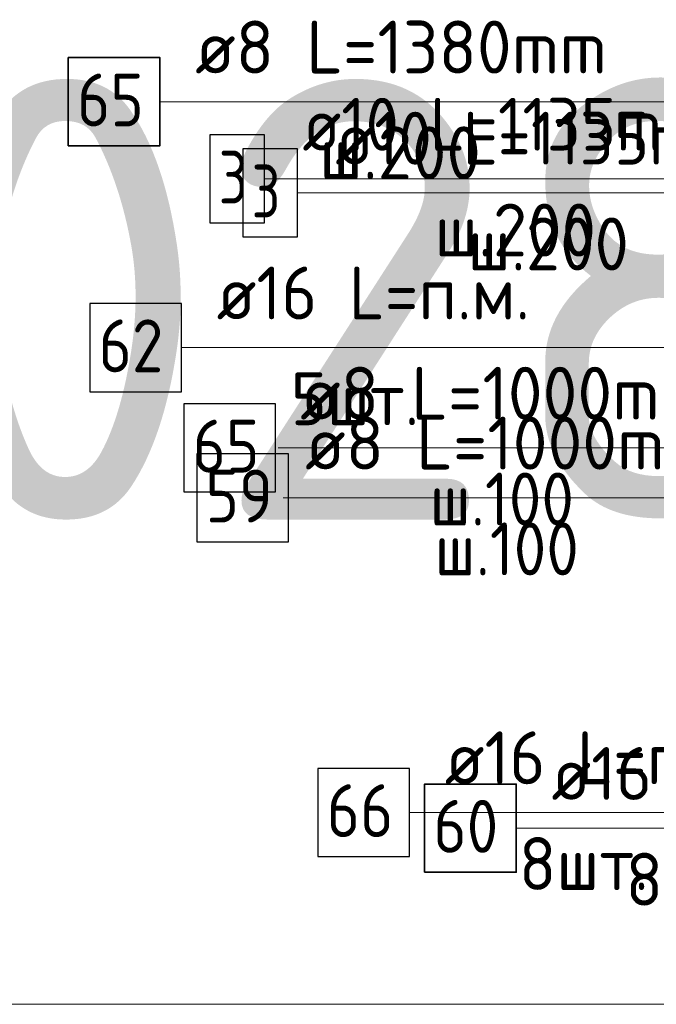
# Model space of a CAD drawing. Header units: metres. Extents: x -38 to 97, y -15 to 21.
# Tile 100 of 256: x 71.606 to 71.968, y 2.872 to 3.43. Entities that reach past the tile are written whole.
import ezdxf

# ---------------------------------------------------------------- set-up
doc = ezdxf.new("R2010")
doc.units = ezdxf.units.M
for name, color, linetype, lineweight in [('XR$3$Арм.стержн. Арматура края', 96, 'Continuous', 35), ('XR$3$Арм.стержн.горизонт. 1', 180, 'Continuous', 35), ('XR$4$Арм.стержн. Арматура края', 96, 'Continuous', 35), ('XR$4$Арм.стержн. Хомут', 240, 'Continuous', 35), ('XR$4$Арм.стержн.горизонт. 1', 180, 'Continuous', 35), ('XR$5$Арм.стержн. Арматура края', 96, 'Continuous', 35), ('XR$5$Арм.стержн. Хомут', 240, 'Continuous', 35), ('XR$5$Арм.стержн.горизонт. 1', 180, 'Continuous', 35), ('XR$6$Текст_ примечание', 7, 'Continuous', 13)]:
    doc.layers.add(name, color=color, linetype=linetype, lineweight=lineweight)
doc.styles.add('ISOCPEUR', font='txt')

msp = doc.modelspace()

# ---------------------------------------------------------------- linework, layer by layer
at = {"layer": 'XR$3$Арм.стержн. Арматура края', "color": 7, "linetype": 'Continuous', "lineweight": 13, "transparency": 33554687}
msp.add_line((71.68599, 3.38379), (72.05399, 3.38379), dxfattribs=at)
at = {"layer": 'XR$3$Арм.стержн. Арматура края', "color": 7, "linetype": 'Continuous', "lineweight": 35, "transparency": 33554687}
msp.add_lwpolyline([(71.63399, 3.35879), (71.68599, 3.35879), (71.68599, 3.40879), (71.63399, 3.40879), (71.63399, 3.35879)], dxfattribs=at)
at = {"layer": 'XR$3$Арм.стержн.горизонт. 1', "color": 7, "linetype": 'Continuous', "lineweight": 13, "transparency": 33554687}
msp.add_line((71.6982, 3.24427), (71.9842, 3.24427), dxfattribs=at)
at = {"layer": 'XR$3$Арм.стержн.горизонт. 1', "color": 7, "linetype": 'Continuous', "lineweight": 25, "transparency": 33554687}
msp.add_lwpolyline([(71.6462, 3.21927), (71.6982, 3.21927), (71.6982, 3.26927), (71.6462, 3.26927), (71.6462, 3.21927)], dxfattribs=at)
at = {"layer": 'XR$4$Арм.стержн. Арматура края', "color": 7, "linetype": 'Continuous', "lineweight": 13, "transparency": 33554687}
msp.add_line((71.74533, 3.33998), (72.05533, 3.33998), dxfattribs=at)
at = {"layer": 'XR$4$Арм.стержн. Арматура края', "color": 7, "linetype": 'Continuous', "lineweight": 25, "transparency": 33554687}
msp.add_lwpolyline([(71.71433, 3.31498), (71.74533, 3.31498), (71.74533, 3.36498), (71.71433, 3.36498), (71.71433, 3.31498)], dxfattribs=at)
at = {"layer": 'XR$4$Арм.стержн. Хомут', "color": 7, "linetype": 'Continuous', "lineweight": 13, "transparency": 33554687}
msp.add_line((71.75307, 3.18739), (72.03607, 3.18739), dxfattribs=at)
at = {"layer": 'XR$4$Арм.стержн. Хомут', "color": 7, "linetype": 'Continuous', "lineweight": 25, "transparency": 33554687}
msp.add_lwpolyline([(71.69957, 3.16239), (71.75157, 3.16239), (71.75157, 3.21239), (71.69957, 3.21239), (71.69957, 3.16239)], dxfattribs=at)
at = {"layer": 'XR$4$Арм.стержн.горизонт. 1', "color": 7, "linetype": 'Continuous', "lineweight": 13, "transparency": 33554687}
msp.add_line((71.82767, 2.98056), (72.05367, 2.98056), dxfattribs=at)
at = {"layer": 'XR$4$Арм.стержн.горизонт. 1', "color": 7, "linetype": 'Continuous', "lineweight": 25, "transparency": 33554687}
msp.add_lwpolyline([(71.77567, 2.95556), (71.82767, 2.95556), (71.82767, 3.00556), (71.77567, 3.00556), (71.77567, 2.95556)], dxfattribs=at)
at = {"layer": 'XR$5$Арм.стержн. Арматура края', "color": 7, "linetype": 'Continuous', "lineweight": 13, "transparency": 33554687}
msp.add_line((71.764, 3.33209), (72.074, 3.33209), dxfattribs=at)
at = {"layer": 'XR$5$Арм.стержн. Арматура края', "color": 7, "linetype": 'Continuous', "lineweight": 25, "transparency": 33554687}
msp.add_lwpolyline([(71.733, 3.30709), (71.764, 3.30709), (71.764, 3.35709), (71.733, 3.35709), (71.733, 3.30709)], dxfattribs=at)
at = {"layer": 'XR$5$Арм.стержн. Хомут', "color": 7, "linetype": 'Continuous', "lineweight": 13, "transparency": 33554687}
msp.add_line((71.75587, 3.15909), (72.03887, 3.15909), dxfattribs=at)
at = {"layer": 'XR$5$Арм.стержн. Хомут', "color": 7, "linetype": 'Continuous', "lineweight": 25, "transparency": 33554687}
msp.add_lwpolyline([(71.70687, 3.13409), (71.75887, 3.13409), (71.75887, 3.18409), (71.70687, 3.18409), (71.70687, 3.13409)], dxfattribs=at)
at = {"layer": 'XR$5$Арм.стержн.горизонт. 1', "color": 7, "linetype": 'Continuous', "lineweight": 13, "transparency": 33554687}
msp.add_line((71.88817, 2.97167), (72.11417, 2.97167), dxfattribs=at)
at = {"layer": 'XR$5$Арм.стержн.горизонт. 1', "color": 7, "linetype": 'Continuous', "lineweight": 35, "transparency": 33554687}
msp.add_lwpolyline([(71.83617, 2.94667), (71.88817, 2.94667), (71.88817, 2.99667), (71.83617, 2.99667), (71.83617, 2.94667)], dxfattribs=at)
at = {"layer": 'XR$6$Текст_ примечание', "color": 7, "linetype": 'Continuous', "lineweight": 13, "transparency": 33554687}
msp.add_line((86.41979, 2.87171), (67.91979, 2.87171), dxfattribs=at)

# ---------------------------------------------------------------- texts
at = {"layer": 'XR$3$Арм.стержн. Арматура края', "color": 7, "linetype": 'Continuous', "lineweight": 25, "transparency": 33554687, "char_height": 0.03, "attachment_point": 7, "style": 'ISOCPEUR'}
for s, insert, width in [('\\W0.96;ø8 L=1380mm ', (71.70599, 3.39979), 0.2722217), ('\\W0.87;65', (71.63899, 3.36979), 0.0550812), ('\\W0.95;ш.200 ', (71.77649, 3.33979), 0.1311996)]:
    msp.add_mtext(s, dxfattribs=dict(at, insert=insert, width=width))
at = {"layer": 'XR$3$Арм.стержн.горизонт. 1', "color": 7, "linetype": 'Continuous', "lineweight": 25, "transparency": 33554687, "char_height": 0.03, "attachment_point": 7, "style": 'ISOCPEUR'}
for s, insert, width in [('\\W0.94;ø16 L=п.м.', (71.7182, 3.26027), 0.1999832), ('\\W0.87;62', (71.6512, 3.23027), 0.0550812), ('\\W0.94;5шт. ', (71.7602, 3.20027), 0.1161286)]:
    msp.add_mtext(s, dxfattribs=dict(at, insert=insert, width=width))
at = {"layer": 'XR$4$Арм.стержн. Арматура края', "color": 7, "linetype": 'Continuous', "lineweight": 25, "transparency": 33554687, "char_height": 0.03, "attachment_point": 7, "style": 'ISOCPEUR'}
for s, insert, width in [('\\W0.92;ø10 L=1135mm ', (71.76683, 3.35598), 0.2806692), ('\\W0.78;3', (71.71933, 3.32598), 0.0326407), ('\\W0.95;ш.200 ', (71.84183, 3.29598), 0.1311995)]:
    msp.add_mtext(s, dxfattribs=dict(at, insert=insert, width=width))
at = {"layer": 'XR$4$Арм.стержн. Хомут', "color": 7, "linetype": 'Continuous', "lineweight": 25, "transparency": 33554687, "char_height": 0.03, "attachment_point": 7, "style": 'ISOCPEUR'}
for s, insert, width in [('\\W0.96;ø8 L=1000mm ', (71.76557, 3.20339), 0.2722217), ('\\W0.87;65', (71.70457, 3.17339), 0.0550812), ('\\W0.90;ш.100 ', (71.83907, 3.14339), 0.1244867)]:
    msp.add_mtext(s, dxfattribs=dict(at, insert=insert, width=width))
at = {"layer": 'XR$4$Арм.стержн.горизонт. 1', "color": 7, "linetype": 'Continuous', "lineweight": 25, "transparency": 33554687, "char_height": 0.03, "attachment_point": 7, "style": 'ISOCPEUR'}
for s, insert, width in [('\\W0.94;ø16 L=п.м.', (71.84767, 2.99656), 0.1999832), ('\\W0.87;66', (71.78067, 2.96656), 0.0550812), ('\\W0.94;8шт. ', (71.88967, 2.93656), 0.1161286)]:
    msp.add_mtext(s, dxfattribs=dict(at, insert=insert, width=width))
at = {"layer": 'XR$5$Арм.стержн. Арматура края', "color": 7, "linetype": 'Continuous', "lineweight": 25, "transparency": 33554687, "char_height": 0.03, "attachment_point": 7, "style": 'ISOCPEUR'}
for s, insert, width in [('\\W0.92;ø10 L=1135mm ', (71.7855, 3.34809), 0.2806692), ('\\W0.78;3', (71.738, 3.31809), 0.0326407), ('\\W0.95;ш.200 ', (71.8605, 3.28809), 0.1311996)]:
    msp.add_mtext(s, dxfattribs=dict(at, insert=insert, width=width))
at = {"layer": 'XR$5$Арм.стержн. Хомут', "color": 7, "linetype": 'Continuous', "lineweight": 25, "transparency": 33554687, "char_height": 0.03, "attachment_point": 7, "style": 'ISOCPEUR'}
for s, insert, width in [('\\W0.96;ø8 L=1000mm ', (71.76837, 3.17509), 0.2722217), ('\\W0.87;59', (71.71187, 3.14509), 0.0550812), ('\\W0.90;ш.100 ', (71.84187, 3.11509), 0.1244867)]:
    msp.add_mtext(s, dxfattribs=dict(at, insert=insert, width=width))
at = {"layer": 'XR$5$Арм.стержн.горизонт. 1', "color": 7, "linetype": 'Continuous', "lineweight": 25, "transparency": 33554687, "char_height": 0.03, "attachment_point": 7, "style": 'ISOCPEUR'}
for s, insert, width in [('\\W0.94;ø16 L=п.м.', (71.90817, 2.98767), 0.1999832), ('\\W0.87;60', (71.84117, 2.95767), 0.0550812), ('\\W0.94;8шт. ', (71.95017, 2.92767), 0.1161286)]:
    msp.add_mtext(s, dxfattribs=dict(at, insert=insert, width=width))
at = {"layer": 'XR$6$Текст_ примечание', "color": 7, "linetype": 'Continuous', "lineweight": 35, "transparency": 33554687, "insert": (70.35063, 3.14671), "char_height": 0.25, "width": 2.7437149, "attachment_point": 7, "style": 'ISOCPEUR'}
msp.add_mtext('\\W0.96;ГОСТ 34028-2016', dxfattribs=at)

doc.saveas('drawing.dxf')
